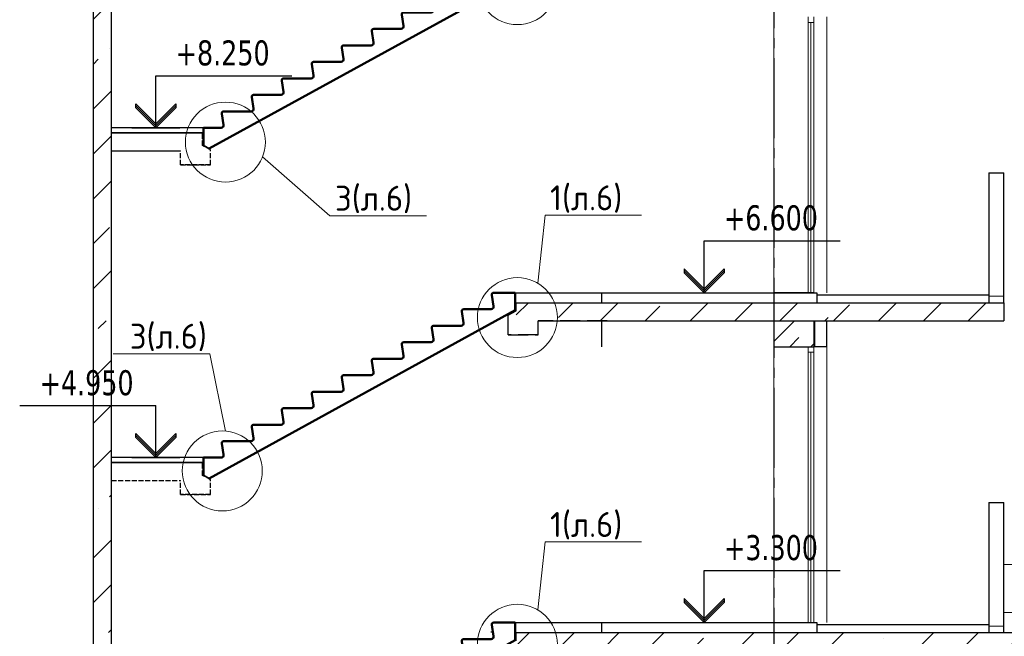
# Model space of a CAD drawing. Header units: millimetres. Extents: x 259029 to 2494469, y -731578 to -57567.
# Tile 82 of 207: x 350090 to 359933, y -599709 to -593539. Entities that reach past the tile are written whole.
import ezdxf
from ezdxf import colors
from ezdxf.entities.mleader import LeaderData, LeaderLine
from ezdxf.math import Vec2, Vec3

# ---------------------------------------------------------------- set-up
doc = ezdxf.new("R2010")
doc.units = ezdxf.units.MM
for name, pattern in [('______2', [270, 200, -70]), ('______5', [1100, 800, -100, 100, -100]), ('Б-1.1 оси$0$Б-1.1 Оси$0$GOST2.303 5', [24, 20, -1.5, 1, -1.5])]:
    doc.linetypes.add(name, pattern=pattern)
for name, color, linetype, lineweight in [('Standard', 7, 'Continuous', 25), ('Общий01', 7, 'Continuous', 13), ('ОСИ', 151, 'Б-1.1 оси$0$Б-1.1 Оси$0$GOST2.303 5', 9), ('ПЛИТА', 152, 'Continuous', 35), ('РАЗРЕЗЫ', 10, 'Continuous', 60), ('Символы 0.20', 1, 'Continuous', 20), ('Стена', 7, 'Continuous', 50), ('Стена_ бетон несущ.', 253, 'Continuous', 70)]:
    doc.layers.add(name, color=color, linetype=linetype, lineweight=lineweight)
doc.styles.add('TAHOMA', font='tahoma.ttf')
doc.styles.add('ГОСТ', font='GOST_Common.ttf')
pattern_1 = [(45, (-814425.4, 462928), (-449.0128, 449.0128), []), (45, (-813976.4, 462928), (-449.0128, 449.0128), [793.75, -158.75, 0, -158.75])]
pattern_2 = [(45, (-206923.1, 663456.9), (-449.0128, 449.0128), []), (45, (-206474.1, 663456.9), (-449.0128, 449.0128), [793.75, -158.75, 0, -158.75])]

# ---------------------------------------------------------------- blocks, each defined once
blk = doc.blocks.new('угловая')
at = {"layer": 'Стена_ бетон несущ.', "linetype": 'Continuous', "lineweight": 25}
h = blk.add_hatch(dxfattribs=at)
h.set_pattern_fill('ANSI35', scale=100, style=0)
h.set_pattern_definition(pattern_1)
h.paths.add_polyline_path([(8402.8, 103563.1), (8402.8, 106683.1), (8222.8, 106683.1), (8222.8, 103563.1)])
h = blk.add_hatch(dxfattribs=at)
h.set_pattern_fill('ANSI35', scale=100, style=0)
h.set_pattern_definition(pattern_1)
h.paths.add_polyline_path([(12448.3, 103563.1), (12448.3, 103383.1), (13572.9, 103383.1), (13572.9, 103563.1)])
h.paths.add_polyline_path([(12202.8, 103415.3), (12228.3, 103428.1), (12228.3, 103503.1), (12217.4, 103563.1), (12202.8, 103563.1)])
h = blk.add_hatch(dxfattribs=at)
h.set_pattern_fill('ANSI35', scale=100, style=0)
h.set_pattern_definition(pattern_1)
h.paths.add_polyline_path([(13702.8, 103563.1), (13702.8, 103383.1), (15602.8, 103383.1), (15602.8, 103563.1)])
h = blk.add_hatch(dxfattribs=at)
h.set_pattern_fill('ANSI35', scale=100, style=0)
h.set_pattern_definition([(45, (-206923.1, 663536.9), (-449.0128, 449.0128), []), (45, (-206474.1, 663536.9), (-449.0128, 449.0128), [793.75, -158.75, 0, -158.75])])
h.paths.add_polyline_path([(15422.8, 103563.1), (15422.8, 103383.1), (17322.8, 103383.1), (17322.8, 103563.1)])
h = blk.add_hatch(dxfattribs=at)
h.set_pattern_fill('ANSI35', scale=100, style=0)
h.set_pattern_definition(pattern_1)
h.paths.add_polyline_path([(8402.8, 100263.1), (8402.8, 103383.1), (8222.8, 103383.1), (8222.8, 100263.1)])
h = blk.add_hatch(dxfattribs=at)
h.set_pattern_fill('ANSI35', scale=100, style=0)
h.set_pattern_definition(pattern_2)
h.paths.add_polyline_path([(12203.3, 100263.1), (12203.3, 100083.1), (15293.4, 100083.1), (15293.4, 100263.1)])
h = blk.add_hatch(dxfattribs=at)
h.set_pattern_fill('ANSI35', scale=100, style=0)
h.set_pattern_definition(pattern_2)
h.paths.add_polyline_path([(15423.3, 100263.1), (15423.3, 100083.1), (19523.3, 100083.1), (19523.3, 100263.1)])
at = {"color": 0}
blk.add_line((12439.2, 103663.1), (15452.8, 103663.1), dxfattribs=at)
at = {"layer": 'Standard', "color": 7, "linetype": 'Continuous', "lineweight": 25}
for p, q in [((8222.8, 96893.1), (8222.8, 121183.1)), ((8402.8, 100083.1), (8402.8, 109311)), ((8402.8, 103383.1), (8402.8, 106863.1)), ((8222.8, 103563.1), (8222.8, 106683.1)), ((8844.7, 105313.1), (8844.7, 105833.1)), ((8844.7, 105833.1), (10204.7, 105833.1)), ((8644.7, 105513.1), (8644.7, 105553.1)), ((8644.7, 105553.1), (8844.7, 105353.1)), ((8844.7, 105333.1), (8644.7, 105533.1)), ((8844.7, 105353.1), (9044.7, 105553.1)), ((9044.7, 105533.1), (8844.7, 105333.1)), ((9044.7, 105553.1), (9044.7, 105533.1)), ((9044.7, 105533.1), (9044.7, 105513.1)), ((8844.7, 105313.1), (8644.7, 105513.1)), ((9044.7, 105513.1), (8844.7, 105313.1)), ((8604.7, 105313.1), (9084.7, 105313.1)), ((14326.4, 103663.1), (14326.4, 104183.1)), ((14326.4, 104183.1), (15686.4, 104183.1)), ((14126.4, 103903.1), (14326.4, 103703.1)), ((14126.4, 103903.1), (14126.4, 103883.1)), ((14326.4, 103683.1), (14126.4, 103883.1)), ((14126.4, 103883.1), (14126.4, 103863.1)), ((14326.4, 103663.1), (14126.4, 103863.1)), ((14326.4, 103703.1), (14526.4, 103903.1)), ((14526.4, 103883.1), (14326.4, 103683.1)), ((14526.4, 103863.1), (14326.4, 103663.1)), ((14526.4, 103903.1), (14526.4, 103883.1)), ((14526.4, 103883.1), (14526.4, 103863.1)), ((8402.8, 102013.1), (8402.8, 103563.1)), ((8222.8, 100263.1), (8222.8, 103383.1)), ((7484.7, 102533.1), (8844.7, 102533.1)), ((8844.7, 102013.1), (8844.7, 102533.1)), ((8644.7, 102213.1), (8644.7, 102253.1)), ((8644.7, 102253.1), (8844.7, 102053.1)), ((8844.7, 102033.1), (8644.7, 102233.1)), ((8844.7, 102013.1), (8644.7, 102213.1)), ((8844.7, 102053.1), (9044.7, 102253.1)), ((9044.7, 102233.1), (8844.7, 102033.1)), ((9044.7, 102213.1), (8844.7, 102013.1)), ((9044.7, 102253.1), (9044.7, 102233.1)), ((9044.7, 102233.1), (9044.7, 102213.1)), ((8604.7, 102013.1), (9084.7, 102013.1)), ((14326.4, 100363.1), (14326.4, 100883.1)), ((14326.4, 100883.1), (15686.4, 100883.1)), ((14126.4, 100603.1), (14326.4, 100403.1)), ((14126.4, 100603.1), (14126.4, 100583.1)), ((14326.4, 100403.1), (14526.4, 100603.1)), ((14526.4, 100603.1), (14526.4, 100583.1)), ((14326.4, 100383.1), (14126.4, 100583.1)), ((14126.4, 100583.1), (14126.4, 100563.1)), ((14326.4, 100363.1), (14126.4, 100563.1)), ((14526.4, 100583.1), (14326.4, 100383.1)), ((14526.4, 100563.1), (14326.4, 100363.1)), ((14526.4, 100583.1), (14526.4, 100563.1)), ((8402.8, 98713.1), (8402.8, 100263.1))]:
    blk.add_line(p, q, dxfattribs=at)
at = {"layer": 'Standard', "color": 7, "linetype": 'Continuous', "lineweight": 13}
for p, q in [((15367.3, 106423.1), (15367.3, 106367.1)), ((15423.3, 106367.1), (15423.3, 106423.1)), ((15367.3, 106367.1), (15367.3, 103663.1)), ((15367.3, 106367.1), (15423.3, 106367.1)), ((15395.3, 103664.1), (15395.3, 106367.1)), ((15423.3, 103663.1), (15423.3, 106367.1)), ((17172.8, 103627.2), (17322.8, 103627.2)), ((15367.3, 103123.1), (15367.3, 103067.1)), ((15367.3, 103067.1), (15367.3, 100363.1)), ((15367.3, 103067.1), (15423.3, 103067.1)), ((15395.3, 100364.1), (15395.3, 103067.1)), ((15423.3, 103067.1), (15423.3, 103123.1)), ((15423.3, 100363.1), (15423.3, 103067.1)), ((17172.8, 100327.2), (17322.8, 100327.2))]:
    blk.add_line(p, q, dxfattribs=at)
at = {"layer": 'Общий01', "color": 7, "linetype": 'Continuous', "lineweight": 25}
for p, q in [((12448.3, 103563.1), (15602.8, 103563.1)), ((12502.8, 103563.1), (17322.8, 103563.1)), ((15452.8, 103643.1), (17172.8, 103643.1)), ((12669, 103383.1), (15602.8, 103383.1)), ((12669, 103383.1), (17322.8, 103383.1)), ((12439.2, 100362.9), (15452.8, 100363.1)), ((15452.8, 100343.1), (17172.8, 100343.1)), ((12448.3, 100263.1), (19523.3, 100263.1))]:
    blk.add_line(p, q, dxfattribs=at)
at = {"layer": 'ОСИ', "color": 16, "linetype": '______5', "lineweight": 25}
blk.add_line((15023.3, 109311), (15023.3, 92834.4), dxfattribs=at)
at = {"layer": 'ПЛИТА', "color": 0}
blk.add_line((9312.6, 105263.1), (8402.8, 105263.1), dxfattribs=at)
at = {"layer": 'ПЛИТА', "color": 0, "lineweight": 30}
blk.add_line((8402.8, 105083.1), (9092.8, 105083.1), dxfattribs=at)
at = {"layer": 'РАЗРЕЗЫ', "color": 2, "lineweight": -2}
for p, q in [((15452.8, 103663.1), (15452.8, 103563.1)), ((15452.8, 100363.1), (15452.8, 100263.1))]:
    blk.add_line(p, q, dxfattribs=at)
at = {"layer": 'Стена', "color": 34, "linetype": 'Continuous', "lineweight": 13}
for p, q in [((15553.3, 103663.1), (15553.3, 106423.1)), ((15553.3, 100363.1), (15553.3, 103123.1)), ((19523.3, 100943.1), (17323.3, 100943.1)), ((17323.3, 100463.1), (19373.3, 100463.1))]:
    blk.add_line(p, q, dxfattribs=at)
at = {"layer": 'Стена', "color": 7, "linetype": 'Continuous', "lineweight": 25}
for p in [(9502.8, 105313.1), (9322.6, 105313.1)]:
    blk.add_line(p, (8402.8, 105313.1), dxfattribs=at)
at = {"layer": 'Стена', "color": 34, "linetype": 'Continuous', "lineweight": 25}
for p, q in [((17172.8, 104863.1), (17322.8, 104863.1)), ((17172.8, 104863.1), (17172.8, 103563.1)), ((17322.8, 103563.1), (17322.8, 104863.1)), ((15433.3, 103123.1), (15433.3, 103383.1)), ((15553.3, 103123.1), (15553.3, 103383.1)), ((15553.3, 103123.1), (15423.3, 103123.1)), ((17172.8, 101563.1), (17172.8, 100263.1)), ((17173.3, 101563.1), (17173.3, 100263.1)), ((17173.3, 101563.1), (17323.3, 101563.1)), ((17322.8, 100263.1), (17322.8, 101563.1)), ((17323.3, 100263.1), (17323.3, 101563.1))]:
    blk.add_line(p, q, dxfattribs=at)
at = {"layer": 'Стена_ бетон несущ.', "color": 9, "linetype": 'Continuous', "lineweight": 13}
for p, q in [((15023.3, 106423.1), (15023.3, 103663.1)), ((15023.3, 103174.9), (15231.4, 103383.1)), ((15183.6, 103123.1), (15274, 103213.5)), ((15023.3, 103123.1), (15023.3, 100363.1)), ((15395.7, 103123.1), (15423.3, 103150.7))]:
    blk.add_line(p, q, dxfattribs=at)
at = {"layer": 'Стена_ бетон несущ.', "color": 9, "linetype": 'Continuous', "lineweight": 25}
for p, q in [((15423.3, 103663.1), (15023.3, 103663.1)), ((15023.3, 103383.1), (15023.3, 103123.1)), ((15423.3, 103383.1), (15423.3, 103123.1)), ((15023.3, 103123.1), (15423.3, 103123.1))]:
    blk.add_line(p, q, dxfattribs=at)
at = {"layer": 'Стена_ бетон несущ.', "color": 7, "linetype": 'Continuous', "lineweight": 25}
blk.add_line((17322.8, 103563.1), (17322.8, 103383.1), dxfattribs=at)
at = {"layer": 'Standard', "color": 7, "linetype": 'Continuous', "lineweight": 25, "char_height": 250, "width": 1028.162, "attachment_point": 7, "style": 'TAHOMA'}
for s, insert in [('\\W0.86;+8.250', (9044.7, 105933.1)), ('{\\W0.86;+6.600}', (14526.4, 104283.1)), ('\\W0.86;+4.950', (7684.7, 102633.1)), ('{\\W0.86;+3.300}', (14526.4, 100983.1))]:
    blk.add_mtext(s, dxfattribs=dict(at, insert=insert))
blk = doc.blocks.new('_None')
blk = doc.blocks.new('НОВЫЙ')
at = {"layer": 'Standard', "color": 5, "linetype": 'Continuous', "lineweight": 50, "transparency": 33554687}
for p, q in [((381795.4, -472257), (381776.2, -472145.8)), ((381795.8, -472121.9), (382011.4, -472121.7)), ((382011.4, -472121.9), (381835.3, -472121.9)), ((382011.4, -472121.9), (382011.4, -472297.6)), ((381495.8, -472286.9), (381770.9, -472286.9)), ((378952.4, -473979.3), (382011.4, -472297.6)), ((381495.4, -472422), (381476.2, -472310.8)), ((381195.4, -472587), (381176.2, -472475.8)), ((381195.8, -472451.9), (381470.9, -472451.9)), ((380895.4, -472752), (380876.2, -472640.8)), ((380895.8, -472616.9), (381170.9, -472616.9)), ((380595.8, -472781.9), (380870.9, -472781.9)), ((380595.4, -472917), (380576.2, -472805.8)), ((380295.4, -473082), (380276.2, -472970.8)), ((380295.8, -472946.9), (380570.9, -472946.9)), ((379995.4, -473247), (379976.2, -473135.8)), ((379995.8, -473111.9), (380270.9, -473111.9)), ((379695.8, -473276.9), (379970.9, -473276.9)), ((379695.4, -473412), (379676.2, -473300.8)), ((379395.4, -473577), (379376.2, -473465.8)), ((379395.8, -473441.9), (379670.9, -473441.9)), ((379095.4, -473742), (379076.2, -473630.8)), ((379095.8, -473606.9), (379370.9, -473606.9)), ((378894.8, -473771.9), (378894.9, -473836.7)), ((378894.8, -473771.9), (378894.8, -473947.6)), ((378894.8, -473771.9), (379070.9, -473771.9))]:
    blk.add_line(p, q, dxfattribs=at)
for centre, radius, start, end in [((381795.8, -472141.9), 20, 90, 191.30993), ((381495.8, -472306.9), 20, 90, 191.30993), ((381770.9, -472261.9), 25, 270, 11.30993), ((381195.8, -472471.9), 20, 90, 191.30993), ((381470.9, -472426.9), 25, 270, 11.30993), ((381170.9, -472591.9), 25, 270, 11.30993), ((380895.8, -472636.9), 20, 90, 191.30993), ((380595.8, -472801.9), 20, 90, 191.30993), ((380870.9, -472756.9), 25, 270, 11.30993), ((380295.8, -472966.9), 20, 90, 191.30993), ((380570.9, -472921.9), 25, 270, 11.30993), ((379995.8, -473131.9), 20, 90, 191.30993), ((380270.9, -473086.9), 25, 270, 11.30993), ((379695.8, -473296.9), 20, 90, 191.30993), ((379970.9, -473251.9), 25, 270, 11.30993), ((379395.8, -473461.9), 20, 90, 191.30993), ((379670.9, -473416.9), 25, 270, 11.30993), ((379095.8, -473626.9), 20, 90, 191.30993), ((379370.9, -473581.9), 25, 270, 11.30993), ((379070.9, -473746.9), 25, 270, 11.30993)]:
    blk.add_arc(centre, radius, start, end, dxfattribs=at)
at = {"layer": 'РАЗРЕЗЫ', "color": 5, "lineweight": 35}
for p, q in [((382011.4, -472297.6), (382011.4, -472121.9)), ((382011.4, -472297.6), (382011.4, -472297.6)), ((378894.8, -473947.6), (378894.8, -473771.9)), ((378952.4, -473979.3), (378894.8, -473947.6))]:
    blk.add_line(p, q, dxfattribs=at)
blk = doc.blocks.new('выаыв')
at = {"layer": 'Standard', "color": 7, "linetype": '______2', "lineweight": 30}
for p, q in [((483017, -472887), (483017, -472378)), ((486656, -473099), (486656, -472378)), ((482696, -473063), (483017, -472887)), ((482696, -473659), (482696, -473063)), ((482696, -473659), (482696, -473279)), ((483896, -473659), (483896, -473099)), ((486656, -473099), (483896, -473099)), ((483896, -473659), (482696, -473659)), ((483896, -473659), (482696, -473659)), ((482696, -473659), (483896, -473659)), ((483896, -473659), (482696, -473659))]:
    blk.add_line(p, q, dxfattribs=at)
at = {"layer": 'ПЛИТА', "color": 0, "lineweight": 30}
blk.add_line((483017, -472378), (486656, -472378), dxfattribs=at)

msp = doc.modelspace()

# ---------------------------------------------------------------- linework, layer by layer
at = {"layer": 'Standard', "color": 7, "linetype": '______2', "lineweight": 30}
for p, q in [((355054.1, -596452.7), (355054.1, -596370.8)), ((354973.9, -596496.8), (355054.1, -596452.7)), ((354973.9, -596690.9), (354973.9, -596496.8)), ((354973.9, -596690.9), (354973.9, -596595.9)), ((355273.9, -596690.9), (355273.9, -596550.9)), ((355963.9, -596550.9), (355273.9, -596550.9)), ((355273.9, -596690.9), (354973.9, -596690.9)), ((355273.9, -596690.9), (354973.9, -596690.9)), ((354973.9, -596690.9), (355273.9, -596690.9)), ((355273.9, -596690.9), (354973.9, -596690.9)), ((355054.1, -599752.7), (355054.1, -599670.8))]:
    msp.add_line(p, q, dxfattribs=at)
at = {"layer": 'Общий01', "color": 7, "linetype": 'Continuous', "lineweight": 25}
for p, q in [((354943.2, -596271.1), (355907.7, -596270.9)), ((355044.1, -596270.9), (355907.7, -596270.9)), ((355044.1, -596270.9), (355907.7, -596270.9)), ((355044.1, -599570.9), (355907.7, -599570.9)), ((354807.7, -599670.9), (354807.7, -599660.9))]:
    msp.add_line(p, q, dxfattribs=at)
at = {"layer": 'ПЛИТА', "color": 0, "lineweight": 0}
for p, q in [((355044.1, -596320.9), (355044.1, -596270.9)), ((355044.1, -599620.9), (355044.1, -599570.9))]:
    msp.add_line(p, q, dxfattribs=at)
at = {"layer": 'ПЛИТА', "color": 0, "lineweight": 30}
for p, q in [((355054.1, -596370.8), (355963.9, -596370.8)), ((355054.1, -599670.8), (355963.9, -599670.8))]:
    msp.add_line(p, q, dxfattribs=at)
at = {"layer": 'ПЛИТА', "color": 0}
msp.add_line((351917.5, -597970.9), (351007.7, -597970.9), dxfattribs=at)
at = {"layer": 'РАЗРЕЗЫ', "color": 2, "lineweight": -2}
msp.add_line((354896.9, -596527.7), (355044.1, -596446.8), dxfattribs=at)
at = {"layer": 'Символы 0.20'}
for centre in [(355065.1, -593187.9), (352146.5, -594763.9), (355065.1, -596519.1), (352115.2, -598053.7), (355065.1, -599787.9)]:
    msp.add_circle(centre, 400, dxfattribs=at)
at = {"layer": 'Стена', "color": 7, "linetype": 'Continuous', "lineweight": 25}
for p, q in [((352107.7, -594620.9), (351007.7, -594620.9)), ((351947.5, -594621.1), (351007.7, -594620.9)), ((352107.7, -597920.9), (351007.7, -597920.9)), ((351927.5, -597921.3), (351007.7, -597920.9))]:
    msp.add_line(p, q, dxfattribs=at)
at = {"layer": 'Стена_ бетон несущ.', "color": 9, "linetype": 'Continuous', "lineweight": 25}
for p, q in [((355907.7, -596270.9), (355907.7, -596370.9)), ((355907.7, -596270.9), (355907.7, -596370.9)), ((355907.7, -596550.9), (355907.7, -596810.9)), ((355907.7, -599570.9), (355907.7, -599670.9))]:
    msp.add_line(p, q, dxfattribs=at)

# ---------------------------------------------------------------- block references
msp.add_blockref('угловая', (342604.9, -699934))
at = {"layer": 'РАЗРЕЗЫ', "color": 2, "lineweight": -2}
for p in [(-26967.3, -120849.2), (-26967.3, -124149.2), (-26967.3, -127449.2)]:
    msp.add_blockref('НОВЫЙ', p, dxfattribs=at)
at = {"layer": 'РАЗРЕЗЫ', "color": 2, "lineweight": -2, "xscale": -0.25, "yscale": 0.25, "zscale": 0.25}
for p in [(472671.8, -476576.3), (472671.8, -479876.3)]:
    msp.add_blockref('выаыв', p, dxfattribs=at)

# ---------------------------------------------------------------- leaders
at = {"layer": 'Символы 0.20'}
ml = msp.add_multileader_mtext('Standard', dxfattribs=at)
ml.set_content('3(л.6)', color=256, style='ГОСТ')
ml.set_leader_properties(color=256, linetype='ByLayer', lineweight=-1)
ml.set_arrow_properties(name='NONE')
ml.build(insert=Vec2(0, 0))
ml.multileader.update_dxf_attribs({"text_left_attachment_type": 6, "text_right_attachment_type": 6, "dogleg_length": 0.25, "arrow_head_size": 200, "scale": 100})
ctx = ml.context
ctx.base_point, ctx.scale, ctx.char_height, ctx.arrow_head_size, ctx.landing_gap_size, ctx.plane_origin = Vec3(353216.7, -595500.5), 100, 250, 200, 25, Vec3(353701, -595802.4)
ctx.left_attachment, ctx.right_attachment = 6, 6
notes = []
notes.append((ctx, [(0, (1, 1, 0), (353191.7, -595500.5), (1, 0), 25, [(0, [(352517.9, -594912.6)], 0, [])])]))
ctx.mtext.insert, ctx.mtext.width, ctx.mtext.defined_height, ctx.mtext.flow_direction = Vec3(353241.7, -595200.5), 1094.387, 742.8, 5
ml = msp.add_multileader_mtext('Standard', dxfattribs=at)
ml.set_content('1(л.6)', color=256, style='ГОСТ')
ml.set_leader_properties(color=256, linetype='ByLayer', lineweight=-1)
ml.set_arrow_properties(name='NONE')
ml.build(insert=Vec2(0, 0))
ml.multileader.update_dxf_attribs({"text_left_attachment_type": 6, "text_right_attachment_type": 6, "dogleg_length": 0.25, "arrow_head_size": 200, "scale": 100})
ctx = ml.context
ctx.base_point, ctx.scale, ctx.char_height, ctx.arrow_head_size, ctx.landing_gap_size, ctx.plane_origin = Vec3(355366.9, -595496.2), 100, 250, 200, 25, Vec3(356581.1, -597630.7)
ctx.left_attachment, ctx.right_attachment = 6, 6
notes.append((ctx, [(0, (1, 1, 0), (355341.9, -595496.2), (1, 0), 25, [(0, [(355270.1, -596175.6)], 0, [])])]))
ctx.mtext.insert, ctx.mtext.width, ctx.mtext.flow_direction = Vec3(355391.9, -595196.2), 792.21, 5
ml = msp.add_multileader_mtext('Standard', dxfattribs=at)
ml.set_content('3(л.6)', color=256, style='ГОСТ')
ml.set_leader_properties(color=256, linetype='ByLayer', lineweight=-1)
ml.set_arrow_properties(name='NONE')
ml.build(insert=Vec2(0, 0))
ml.multileader.update_dxf_attribs({"text_left_attachment_type": 6, "text_right_attachment_type": 6, "dogleg_length": 0.25, "arrow_head_size": 200, "scale": 100})
ctx = ml.context
ctx.base_point, ctx.scale, ctx.char_height, ctx.arrow_head_size, ctx.landing_gap_size, ctx.plane_origin = Vec3(351165.2, -596881.1), 100, 250, 200, 25, Vec3(353631.1, -599165.3)
ctx.left_attachment, ctx.right_attachment = 6, 6
notes.append((ctx, [(1, (1, 1, 0), (351990.2, -596881.1), (-1, 0), 25, [(0, [(352147.9, -597655)], 0, [])])]))
ctx.mtext.insert, ctx.mtext.width, ctx.mtext.defined_height, ctx.mtext.flow_direction = Vec3(351190.2, -596581.1), 1094.387, 742.8, 5
ml = msp.add_multileader_mtext('Standard', dxfattribs=at)
ml.set_content('1(л.6)', color=256, style='ГОСТ')
ml.set_leader_properties(color=256, linetype='ByLayer', lineweight=-1)
ml.set_arrow_properties(name='NONE')
ml.build(insert=Vec2(0, 0))
ml.multileader.update_dxf_attribs({"text_left_attachment_type": 6, "text_right_attachment_type": 6, "dogleg_length": 0.25, "arrow_head_size": 200, "scale": 100})
ctx = ml.context
ctx.base_point, ctx.scale, ctx.char_height, ctx.arrow_head_size, ctx.landing_gap_size, ctx.plane_origin = Vec3(355366.9, -598765), 100, 250, 200, 25, Vec3(356581.1, -600899.5)
ctx.left_attachment, ctx.right_attachment = 6, 6
notes.append((ctx, [(0, (1, 1, 0), (355341.9, -598765), (1, 0), 25, [(0, [(355270.1, -599444.4)], 0, [])])]))
ctx.mtext.insert, ctx.mtext.width, ctx.mtext.flow_direction = Vec3(355391.9, -598465), 792.21, 5
for ctx, leaders in notes:
    for number, flags, end, landing, length, lines in leaders:
        leader = LeaderData()
        leader.index, (leader.has_last_leader_line, leader.has_dogleg_vector, leader.attachment_direction) = number, flags
        leader.last_leader_point, leader.dogleg_vector, leader.dogleg_length = Vec3(end), Vec3(landing), length
        for number, points, colour, breaks in lines:
            line = LeaderLine()
            line.index, line.vertices, line.color, line.breaks = number, Vec3.list(points), colors.encode_raw_color(colour), breaks
            leader.lines.append(line)
        ctx.leaders.append(leader)

doc.saveas('drawing.dxf')
